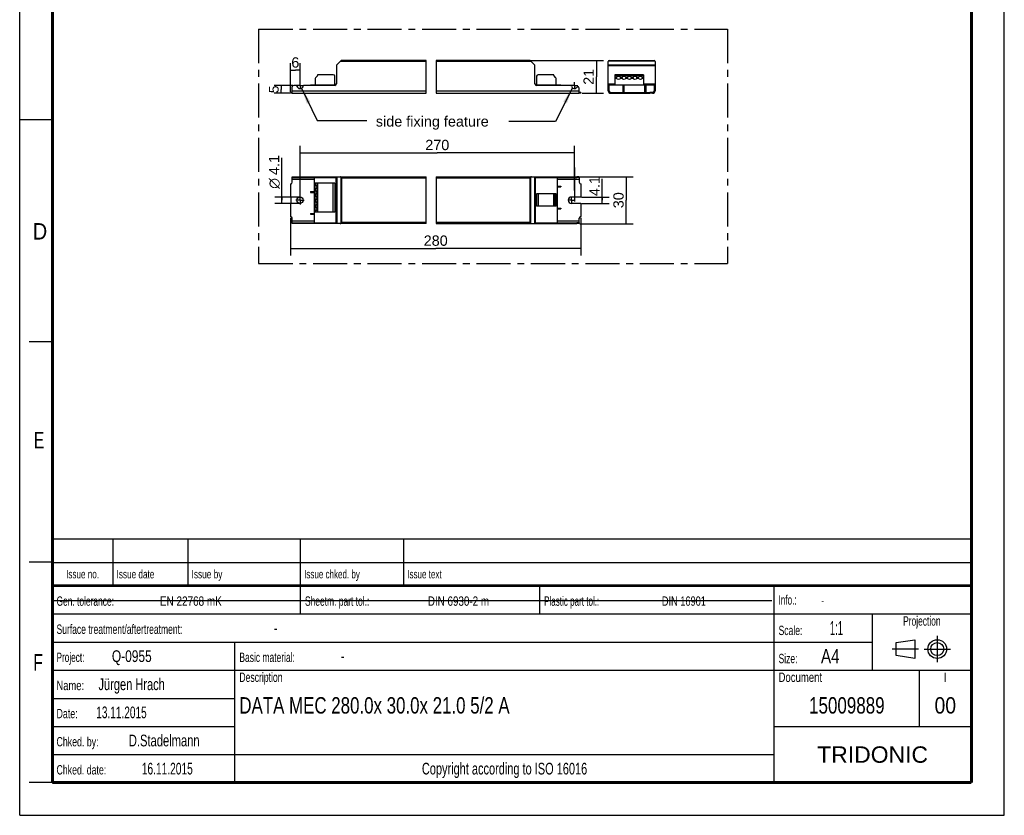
# Model space of a CAD drawing. Header units: millimetres. Extents: x 0 to 210, y 0 to 297.
# Tile 1 of 2: x 0 to 210, y 0 to 170. Entities that reach past the tile are written whole.
import ezdxf
from ezdxf.enums import TextEntityAlignment as Align

# ---------------------------------------------------------------- set-up
doc = ezdxf.new("R2010")
doc.units = ezdxf.units.MM
doc.header["$LTSCALE"] = 19.36
doc.linetypes.add('CENTER', pattern=[0.6, 0.375, -0.075, 0.075, -0.075])
doc.layers.get('0').update_dxf_attribs({"linetype": 'CONTINUOUS'})
for name, color, linetype in [('DEFAULT_1', 7, 'CENTER'), ('Z_AXIS', 7, 'CONTINUOUS'), ('Z_DIM_2D', 7, 'CONTINUOUS'), ('Z_NOTICE', 7, 'CONTINUOUS')]:
    doc.layers.add(name, color=color, linetype=linetype)
doc.styles.get("Standard").update_dxf_attribs({"font": 'txt', "width": 0.7})
doc.styles.add('TEXTSTYLE_2', font='txt', dxfattribs={"width": 0.75})
doc.styles.add('TEXTSTYLE_3', font='helveticaneueltw1g-ltcn.otf')
doc.styles.add('TEXTSTYLE_4', font='gdt', dxfattribs={"width": 0.7})
doc.styles.add('TEXTSTYLE_5', font='arial.ttf')
doc.dimstyles.new('DIMSTYLE_1', dxfattribs={"dimtxt": 2.2, "dimasz": 3.5, "dimexe": 1.5, "dimexo": 0, "dimgap": 0.55, "dimtad": 1, "dimdec": 1, "dimlfac": 3, "dimdsep": 46, "dimtxsty": 'TEXTSTYLE_3', "dimblk": '_FILLED', "dimblk1": '_FILLED', "dimblk2": '_FILLED', "dimcen": 0.09, "dimclrt": 5, "dimadec": 0, "dimazin": 0, "dimtp": 0.1, "dimtm": 0.1, "dimtfac": 1, "dimtdec": 1, "dimtofl": 0, "dimtmove": 0, "dimatfit": 3, "dimldrblk": '_FILLED', "dimfxl": 1, "dimtolj": 1, "dimarcsym": 0})
doc.dimstyles.new('DIMSTYLE_2', dxfattribs={"dimtxt": 2.2, "dimasz": 3.5, "dimexe": 1.5, "dimexo": 0, "dimgap": 0.55, "dimtad": 1, "dimdec": 1, "dimlfac": 3, "dimdsep": 46, "dimtxsty": 'TEXTSTYLE_3', "dimblk": '_FILLED', "dimblk1": '_FILLED', "dimblk2": '_FILLED', "dimcen": 0.09, "dimclrt": 5, "dimadec": 0, "dimazin": 0, "dimtp": 0.2, "dimtm": 0.2, "dimtfac": 1, "dimtdec": 1, "dimtofl": 0, "dimtmove": 0, "dimatfit": 3, "dimldrblk": '_FILLED', "dimfxl": 1, "dimtolj": 1, "dimarcsym": 0})
doc.dimstyles.new('DIMSTYLE_3', dxfattribs={"dimtxt": 2.2, "dimasz": 3.5, "dimexe": 1.5, "dimexo": 0, "dimgap": 0.55, "dimtad": 1, "dimdec": 1, "dimlfac": 3, "dimdsep": 46, "dimtxsty": 'TEXTSTYLE_3', "dimblk": '_FILLED', "dimblk1": '_FILLED', "dimblk2": '_FILLED', "dimcen": 0.09, "dimclrt": 5, "dimadec": 0, "dimazin": 0, "dimtp": 0.5, "dimtm": 0.5, "dimtfac": 1, "dimtdec": 1, "dimtofl": 0, "dimtmove": 0, "dimatfit": 3, "dimldrblk": '_FILLED', "dimfxl": 1, "dimtolj": 1, "dimarcsym": 0})
doc.dimstyles.new('DIMSTYLE_4', dxfattribs={"dimtxt": 2.1, "dimasz": 3.5, "dimexe": 1.5, "dimexo": 0, "dimgap": 0.525, "dimtad": 1, "dimdec": 1, "dimlfac": 3, "dimdsep": 46, "dimtxsty": 'TEXTSTYLE_3', "dimblk": '_FILLED', "dimblk1": '_FILLED', "dimblk2": '_FILLED', "dimcen": 0.09, "dimclrt": 5, "dimadec": 0, "dimazin": 0, "dimtp": 0.1, "dimtm": 0.1, "dimtfac": 1, "dimtdec": 1, "dimtofl": 0, "dimtmove": 0, "dimatfit": 3, "dimldrblk": '_FILLED', "dimfxl": 1, "dimtolj": 1, "dimarcsym": 0})
doc.dimstyles.get("Standard").update_dxf_attribs({"dimtxt": 3.5, "dimasz": 3.5, "dimexe": 1.5, "dimexo": 0, "dimtad": 1, "dimdec": 4, "dimdsep": 46, "dimtxsty": 'STANDARD', "dimblk": '_FILLED', "dimblk1": '_FILLED', "dimblk2": '_FILLED', "dimcen": 0.09, "dimclrt": 5, "dimadec": 0, "dimazin": 0, "dimtol": 1, "dimtp": 0.0001, "dimtm": 0.0001, "dimtfac": 1, "dimtdec": 4, "dimtofl": 0, "dimtmove": 0, "dimatfit": 3, "dimldrblk": '_FILLED', "dimfxl": 1, "dimtolj": 1, "dimarcsym": 0})

# ---------------------------------------------------------------- blocks, each defined once
blk = doc.blocks.new('PROJEKTIONSMETHODE_BL0', base_point=(192.31, 35.47))
at = {"color": 2, "linetype": 'CONTINUOUS'}
for p, q in [((186.91, 36.87), (190.91, 37.47)), ((186.91, 34.07), (186.91, 36.87)), ((190.91, 37.47), (190.91, 33.47)), ((190.91, 33.47), (186.91, 34.07))]:
    blk.add_line(p, q, dxfattribs=at)
for radius in [2, 1.4]:
    blk.add_circle((195.71, 35.47), radius, dxfattribs=at)
at = {"layer": 'DEFAULT_1', "color": 2, "linetype": 'CENTER'}
for p, q in [((195.71, 38.27), (195.71, 32.67)), ((191.71, 35.47), (186.11, 35.47)), ((192.91, 35.47), (198.5, 35.47))]:
    blk.add_line(p, q, dxfattribs=at)
blk = doc.blocks.new('*D0')
at = {"layer": 'Z_DIM_2D', "color": 2, "linetype": 'CONTINUOUS'}
for p, q in [((124.25, 131.24), (124.25, 135.81)), ((119.8, 130.56), (125.75, 130.56)), ((119.83, 131.93), (125.75, 131.93)), ((124.25, 131.93), (124.25, 131.24)), ((124.25, 130.56), (124.25, 131.24))]:
    blk.add_line(p, q, dxfattribs=at)
at = {"layer": 'Z_DIM_2D', "color": 5, "linetype": 'CONTINUOUS', "style": 'TEXTSTYLE_3'}
blk.add_text('4.1', height=2.2, rotation=90, dxfattribs=at).set_placement((123.7, 132.12))
blk = doc.blocks.new('_FILLED')
at = {"color": 0, "linetype": 'BYBLOCK'}
blk.add_solid([(0, 0), (-1, 0.125), (-1, -0.125)], dxfattribs=at)
blk = doc.blocks.new('_NONE')
blk = doc.blocks.new('*D1')
at = {"layer": 'Z_DIM_2D', "color": 2, "linetype": 'CONTINUOUS'}
for p, q in [((55.91, 131.24), (55.91, 140.3)), ((59.79, 131.93), (54.41, 131.93)), ((59.79, 130.56), (54.41, 130.56)), ((55.91, 131.93), (55.91, 131.24)), ((55.91, 130.56), (55.91, 131.24))]:
    blk.add_line(p, q, dxfattribs=at)
at = {"layer": 'Z_DIM_2D', "color": 5, "linetype": 'CONTINUOUS'}
for s, style, p in [('4.1', 'TEXTSTYLE_3', (55.36, 136.61)), ('n', 'TEXTSTYLE_4', (55.36, 133.68))]:
    blk.add_text(s, height=2.2, rotation=90, dxfattribs=dict(at, style=style)).set_placement(p)
blk = doc.blocks.new('*D2')
at = {"layer": 'Z_DIM_2D', "color": 2, "linetype": 'CONTINUOUS'}
for p, q in [((109.05, 161.07), (124.5, 161.07)), ((123, 161.07), (123, 157.57)), ((123, 154.07), (123, 157.57)), ((119.96, 154.07), (124.5, 154.07))]:
    blk.add_line(p, q, dxfattribs=at)
at = {"layer": 'Z_DIM_2D', "color": 5, "linetype": 'CONTINUOUS', "style": 'TEXTSTYLE_3'}
blk.add_text('21', height=2.2, rotation=90, dxfattribs=at).set_placement((122.45, 157.57), align=Align.CENTER)
blk = doc.blocks.new('*D3')
at = {"layer": 'Z_DIM_2D', "color": 2, "linetype": 'CONTINUOUS'}
for p, q in [((57.79, 154.34), (57.79, 160.49)), ((59.79, 156.38), (59.79, 160.49)), ((57.79, 158.99), (58.79, 158.99)), ((59.79, 158.99), (58.79, 158.99))]:
    blk.add_line(p, q, dxfattribs=at)
at = {"layer": 'Z_DIM_2D', "color": 5, "linetype": 'CONTINUOUS', "style": 'TEXTSTYLE_3'}
blk.add_text('6', height=2.2, dxfattribs=at).set_placement((58.79, 159.54), align=Align.CENTER)
blk = doc.blocks.new('*D4')
at = {"layer": 'Z_DIM_2D', "color": 2, "linetype": 'CONTINUOUS'}
for p, q in [((57.79, 127.52), (57.79, 119.47)), ((119.67, 127.52), (119.67, 119.47)), ((57.79, 120.97), (88.73, 120.97)), ((119.67, 120.97), (88.73, 120.97))]:
    blk.add_line(p, q, dxfattribs=at)
at = {"layer": 'Z_DIM_2D', "color": 5, "linetype": 'CONTINUOUS', "style": 'TEXTSTYLE_3'}
blk.add_text('280', height=2.2, dxfattribs=at).set_placement((88.73, 121.52), align=Align.CENTER)
blk = doc.blocks.new('*D5')
at = {"layer": 'Z_DIM_2D', "color": 2, "linetype": 'CONTINUOUS'}
for p, q in [((119.5, 136.24), (130.86, 136.24)), ((129.36, 136.24), (129.36, 131.24)), ((129.36, 126.24), (129.36, 131.24)), ((119.49, 126.24), (130.86, 126.24))]:
    blk.add_line(p, q, dxfattribs=at)
at = {"layer": 'Z_DIM_2D', "color": 5, "linetype": 'CONTINUOUS', "style": 'TEXTSTYLE_3'}
blk.add_text('30', height=2.2, rotation=90, dxfattribs=at).set_placement((128.81, 131.24), align=Align.CENTER)
blk = doc.blocks.new('*D6')
at = {"layer": 'Z_DIM_2D', "color": 2, "linetype": 'CONTINUOUS'}
for p, q in [((59.79, 132.13), (59.79, 142.88)), ((118.33, 133.35), (118.33, 142.88)), ((59.79, 141.38), (89.06, 141.38)), ((118.33, 141.38), (89.06, 141.38))]:
    blk.add_line(p, q, dxfattribs=at)
at = {"layer": 'Z_DIM_2D', "color": 5, "linetype": 'CONTINUOUS', "style": 'TEXTSTYLE_3'}
blk.add_text('270', height=2.2, dxfattribs=at).set_placement((89.06, 141.93), align=Align.CENTER)
blk = doc.blocks.new('*D7')
at = {"layer": 'Z_DIM_2D', "color": 2, "linetype": 'CONTINUOUS'}
for p, q in [((58.26, 155.74), (54.27, 155.74)), ((55.77, 155.74), (55.77, 154.9)), ((57.65, 154.07), (54.27, 154.07)), ((55.77, 154.07), (55.77, 154.9))]:
    blk.add_line(p, q, dxfattribs=at)
at = {"layer": 'Z_DIM_2D', "color": 5, "linetype": 'CONTINUOUS', "style": 'TEXTSTYLE_3'}
blk.add_text('5', height=2.1, rotation=90, dxfattribs=at).set_placement((55.24, 154.9), align=Align.CENTER)

msp = doc.modelspace()

# ---------------------------------------------------------------- linework, layer by layer
at = {"color": 2, "linetype": 'CONTINUOUS'}
for p, q in [((0, 0), (0, 297)), ((210, 0), (210, 297)), ((86.707, 154.069), (86.707, 161.069)), ((88.818, 161.069), (88.818, 154.069)), ((0, 148.5), (7, 148.5)), ((86.707, 126.243), (86.707, 136.243)), ((88.818, 136.243), (88.818, 126.243)), ((7, 101), (2, 101)), ((6.914, 48.96), (6.914, 58.96)), ((6.914, 58.96), (202.914, 58.96)), ((19.914, 48.96), (19.914, 58.96)), ((35.914, 48.96), (35.914, 58.96)), ((59.914, 48.96), (59.914, 58.96)), ((81.914, 48.96), (81.914, 58.96)), ((202.914, 48.96), (202.914, 58.96)), ((7, 54), (2, 54)), ((6.914, 53.96), (202.914, 53.96)), ((6.914, 6.96), (6.914, 48.96)), ((6.914, 48.96), (202.914, 48.96)), ((6.914, 48.96), (202.914, 48.96)), ((59.914, 42.96), (59.914, 48.96)), ((110.914, 42.96), (110.914, 48.96)), ((160.914, 6.96), (160.914, 48.96)), ((202.914, 6.96), (202.914, 48.96)), ((6.914, 42.96), (202.914, 42.96)), ((181.914, 30.96), (181.914, 42.96)), ((6.914, 36.96), (181.914, 36.96)), ((45.914, 6.96), (45.914, 36.96)), ((6.914, 30.96), (202.914, 30.96)), ((191.914, 18.96), (191.914, 30.96)), ((6.914, 24.96), (45.914, 24.96)), ((6.914, 18.96), (45.914, 18.96)), ((160.914, 18.96), (202.914, 18.96)), ((6.914, 12.96), (160.914, 12.96)), ((7, 7), (2, 7)), ((6.914, 6.96), (202.914, 6.96)), ((0, 0), (210, 0))]:
    msp.add_line(p, q, dxfattribs=at)
at = {"color": 7, "linetype": 'CONTINUOUS'}
for p, q in [((67.552, 159.972), (67.552, 156.069)), ((67.62, 160.137), (68.484, 161)), ((86.707, 161.069), (68.649, 161.069)), ((108.805, 161.069), (88.818, 161.069)), ((108.97, 161), (109.833, 160.137)), ((109.902, 156.069), (109.902, 159.972)), ((125.53, 154.602), (125.53, 160.835)), ((125.764, 161.069), (135.297, 161.069)), ((135.53, 160.835), (135.53, 154.602)), ((58.119, 154.069), (58.119, 155.402)), ((58.969, 155.735), (58.452, 155.735)), ((67.219, 155.735), (60.602, 155.735)), ((62.035, 155.835), (62.035, 155.735)), ((62.035, 155.835), (62.785, 155.835)), ((62.785, 155.885), (62.785, 155.735)), ((62.785, 155.885), (67.497, 155.885)), ((109.956, 155.885), (114.668, 155.885)), ((117.518, 155.735), (110.235, 155.735)), ((114.668, 155.885), (114.668, 155.735)), ((114.668, 155.835), (115.418, 155.835)), ((115.418, 155.735), (115.418, 155.835)), ((125.53, 155.735), (125.697, 155.735)), ((125.697, 154.602), (125.697, 155.885)), ((125.697, 155.885), (135.364, 155.885)), ((128.697, 154.235), (128.697, 155.835)), ((128.697, 155.835), (128.864, 155.835)), ((128.864, 155.835), (128.864, 154.235)), ((133.364, 155.835), (133.53, 155.835)), ((133.364, 154.235), (133.364, 155.835)), ((133.53, 155.835), (133.53, 154.235)), ((135.364, 154.602), (135.364, 155.885)), ((135.364, 155.735), (135.53, 155.735)), ((58.119, 154.069), (86.707, 154.069)), ((88.818, 154.069), (119.335, 154.069)), ((119.335, 154.069), (119.335, 155.158)), ((126.064, 154.235), (126.697, 154.235)), ((126.064, 154.069), (126.697, 154.069)), ((134.997, 154.235), (134.364, 154.235)), ((134.997, 154.069), (134.364, 154.069)), ((58.119, 135.077), (58.119, 136.243)), ((58.119, 136.243), (86.707, 136.243)), ((58.119, 136.077), (67.497, 136.077)), ((62.785, 136.077), (62.785, 126.41)), ((67.497, 126.41), (67.497, 136.077)), ((67.552, 136.243), (67.552, 126.243)), ((88.818, 136.243), (118.857, 136.243)), ((109.902, 136.243), (109.902, 126.243)), ((109.956, 136.077), (109.956, 126.41)), ((109.956, 136.077), (118.857, 136.077)), ((114.668, 136.077), (114.668, 126.41)), ((119.335, 136.077), (119.335, 135.077)), ((62.035, 133.077), (62.035, 132.91)), ((62.035, 133.077), (62.785, 133.077)), ((62.035, 132.91), (62.785, 132.91)), ((114.668, 134.243), (115.418, 134.243)), ((114.668, 134.077), (115.418, 134.077)), ((115.418, 134.243), (115.418, 134.077)), ((62.035, 128.41), (62.035, 128.243)), ((62.035, 128.41), (62.785, 128.41)), ((62.035, 128.243), (62.785, 128.243)), ((114.668, 129.577), (115.418, 129.577)), ((114.668, 129.41), (115.418, 129.41)), ((115.418, 129.577), (115.418, 129.41)), ((58.119, 126.243), (58.119, 127.41)), ((58.119, 126.41), (67.497, 126.41)), ((86.707, 126.243), (58.119, 126.243)), ((88.818, 126.243), (118.857, 126.243)), ((109.956, 126.41), (118.857, 126.41)), ((119.335, 126.41), (119.335, 127.41)), ((7.1, 45.829), (160.431, 45.819))]:
    msp.add_line(p, q, dxfattribs=at)
at = {"color": 9, "linetype": 'CONTINUOUS'}
for p, q in [((86.707, 160.835), (68.319, 160.835)), ((109.135, 160.835), (88.818, 160.835)), ((125.53, 160.137), (135.53, 160.137)), ((125.53, 159.972), (135.53, 159.972)), ((125.599, 161), (135.462, 161)), ((125.53, 156.069), (126.914, 156.069)), ((125.53, 155.402), (125.697, 155.402)), ((133.047, 156.069), (135.53, 156.069)), ((135.364, 155.402), (135.53, 155.402)), ((58.119, 154.602), (86.707, 154.602)), ((88.818, 154.602), (119.335, 154.602)), ((58.119, 135.71), (62.785, 135.71)), ((58.452, 136.243), (58.452, 136.077)), ((58.969, 136.077), (58.969, 136.243)), ((59.132, 136.077), (59.132, 136.243)), ((60.439, 136.243), (60.439, 136.077)), ((60.602, 136.243), (60.602, 136.077)), ((67.219, 136.243), (67.219, 136.077)), ((67.62, 136.243), (67.62, 126.243)), ((68.484, 136.175), (68.484, 126.312)), ((68.649, 136.01), (68.649, 126.477)), ((68.649, 136.01), (86.707, 136.01)), ((88.818, 136.01), (108.805, 136.01)), ((108.805, 136.01), (108.805, 126.477)), ((108.97, 136.175), (108.97, 126.312)), ((109.833, 136.243), (109.833, 126.243)), ((110.235, 136.077), (110.235, 136.243)), ((114.668, 135.71), (119.335, 135.71)), ((117.518, 136.077), (117.518, 136.243)), ((117.682, 136.077), (117.682, 136.243)), ((62.785, 126.777), (58.119, 126.777)), ((58.452, 126.41), (58.452, 126.243)), ((58.969, 126.243), (58.969, 126.41)), ((59.132, 126.243), (59.132, 126.41)), ((60.439, 126.41), (60.439, 126.243)), ((60.602, 126.41), (60.602, 126.243)), ((67.219, 126.41), (67.219, 126.243)), ((86.707, 126.477), (68.649, 126.477)), ((108.805, 126.477), (88.818, 126.477)), ((110.235, 126.243), (110.235, 126.41)), ((119.335, 126.777), (114.668, 126.777)), ((117.518, 126.243), (117.518, 126.41)), ((117.682, 126.243), (117.682, 126.41))]:
    msp.add_line(p, q, dxfattribs=at)
at = {"color": 7, "linetype": 'CONTINUOUS'}
for points, const_width in [([(7, 7), (7, 290)], 0.7), ([(203, 7), (203, 290)], 0.7), ([(7, 49), (203, 49)], 0.5), ([(7, 7), (203, 7)], 0.7)]:
    msp.add_lwpolyline(points, dxfattribs=dict(at, const_width=const_width))
for points in [[(68.484, 136.175), (68.462, 136.194), (68.439, 136.21), (68.412, 136.224), (68.383, 136.234), (68.352, 136.241), (68.319, 136.243)], [(68.649, 136.01), (68.62, 136.039), (68.591, 136.068), (68.563, 136.096), (68.535, 136.124), (68.508, 136.15), (68.484, 136.175)], [(108.919, 136.124), (108.863, 136.068), (108.834, 136.039), (108.805, 136.01)], [(108.97, 136.175), (108.945, 136.15), (108.919, 136.124)], [(109.135, 136.243), (109.102, 136.241), (109.071, 136.234), (109.042, 136.224), (109.015, 136.21), (108.991, 136.194), (108.97, 136.175)], [(68.319, 126.243), (68.352, 126.246), (68.383, 126.252), (68.412, 126.263), (68.439, 126.277), (68.462, 126.293), (68.484, 126.312)], [(68.535, 126.363), (68.509, 126.336), (68.484, 126.312)], [(68.649, 126.477), (68.62, 126.448), (68.591, 126.419), (68.535, 126.363)], [(108.805, 126.477), (108.834, 126.448), (108.863, 126.419), (108.919, 126.363)], [(108.919, 126.363), (108.945, 126.337), (108.97, 126.312)], [(108.97, 126.312), (108.991, 126.293), (109.015, 126.277), (109.042, 126.263), (109.071, 126.252), (109.102, 126.246), (109.135, 126.243)]]:
    msp.add_lwpolyline(points, dxfattribs=at)
for centre, radius, start, end in [((67.785, 159.972), 0.233, 135, 180), ((68.649, 160.835), 0.233, 90, 135), ((108.805, 160.835), 0.233, 45, 90), ((109.668, 159.972), 0.233, 0, 45), ((125.764, 160.835), 0.233, 90, 180), ((135.297, 160.835), 0.233, 0, 90), ((58.452, 155.402), 0.333, 90, 180), ((58.969, 155.569), 0.167, 11.53696, 90), ((59.785, 155.735), 0.667, 191.53696, 348.46304), ((60.602, 155.569), 0.167, 90, 168.46304), ((67.219, 156.069), 0.333, 270, 360), ((110.235, 156.069), 0.333, 180, 270), ((117.518, 155.569), 0.167, 11.53696, 90), ((118.335, 155.735), 0.667, 191.53696, 321.61591), ((126.064, 154.602), 0.533, 180, 270), ((126.064, 154.602), 0.367, 180, 270), ((134.997, 154.602), 0.533, 270, 360), ((134.997, 154.602), 0.367, 270, 360)]:
    msp.add_arc(centre, radius, start, end, dxfattribs=at)
at = {"layer": 'DEFAULT_1', "color": 5, "linetype": 'CENTER'}
for p, q in [((50.967, 167.757), (50.967, 117.744)), ((50.967, 167.757), (150.982, 167.757)), ((150.982, 167.757), (150.982, 117.744)), ((50.967, 117.744), (150.982, 117.744))]:
    msp.add_line(p, q, dxfattribs=at)
at = {"layer": 'Z_AXIS', "color": 7, "linetype": 'CONTINUOUS'}
for p, q in [((63.489, 157.79), (63.15, 157.45)), ((63.519, 157.952), (63.519, 157.86)), ((66.885, 158.019), (63.585, 158.019)), ((67.219, 155.885), (67.219, 157.685)), ((110.235, 157.685), (110.235, 155.885)), ((113.868, 158.019), (110.568, 158.019)), ((113.935, 157.86), (113.935, 157.952)), ((114.304, 157.449), (113.964, 157.789)), ((126.914, 158.019), (126.914, 155.885)), ((133.047, 158.019), (126.914, 158.019)), ((133.047, 158.019), (133.047, 155.885)), ((63.052, 157.214), (63.052, 155.885)), ((114.402, 155.885), (114.402, 157.214)), ((57.785, 154.069), (57.785, 154.235)), ((58.119, 154.235), (57.785, 154.235)), ((58.119, 154.069), (57.785, 154.069)), ((119.668, 154.235), (119.335, 154.235)), ((119.668, 154.069), (119.335, 154.069)), ((119.668, 154.235), (119.668, 154.069)), ((126.697, 154.235), (134.364, 154.235)), ((126.697, 154.069), (134.364, 154.069)), ((127.03, 154.069), (127.03, 154.235)), ((129.847, 154.069), (129.847, 154.235)), ((131.214, 154.069), (131.214, 154.235)), ((134.03, 154.069), (134.03, 154.235)), ((57.785, 134.743), (57.785, 131.927)), ((63.052, 128.727), (63.052, 134.86)), ((67.219, 134.86), (63.052, 134.86)), ((63.519, 128.727), (63.519, 134.86)), ((67.219, 134.86), (67.219, 128.727)), ((119.335, 136.243), (118.857, 136.243)), ((118.857, 136.077), (118.857, 136.243)), ((119.335, 136.077), (118.857, 136.077)), ((119.335, 136.243), (119.335, 136.077)), ((119.668, 134.743), (119.668, 131.927)), ((114.402, 132.593), (110.235, 132.593)), ((110.235, 132.593), (110.235, 129.96)), ((113.935, 132.593), (113.935, 129.96)), ((114.402, 129.96), (114.402, 132.593)), ((57.785, 131.927), (57.819, 131.927)), ((57.785, 130.56), (57.785, 127.743)), ((57.785, 130.56), (57.819, 130.56)), ((57.885, 130.627), (57.885, 131.86)), ((119.668, 131.927), (117.668, 131.927)), ((119.668, 130.56), (117.668, 130.56)), ((119.668, 130.56), (119.668, 127.743)), ((67.219, 128.727), (63.052, 128.727)), ((114.402, 129.96), (110.235, 129.96)), ((119.335, 126.41), (118.857, 126.41)), ((118.857, 126.243), (118.857, 126.41)), ((119.335, 126.243), (118.857, 126.243)), ((119.335, 126.41), (119.335, 126.243))]:
    msp.add_line(p, q, dxfattribs=at)
at = {"layer": 'Z_AXIS', "color": 9, "linetype": 'CONTINUOUS'}
for p, q in [((133.047, 157.952), (126.914, 157.952)), ((133.047, 157.86), (126.914, 157.86)), ((133.047, 157.79), (126.914, 157.79)), ((127.36, 157.45), (126.914, 157.45)), ((127.374, 157.214), (126.914, 157.214)), ((128.541, 157.214), (128.053, 157.214)), ((128.527, 157.45), (128.067, 157.45)), ((129.707, 157.214), (129.22, 157.214)), ((129.694, 157.45), (129.234, 157.45)), ((130.874, 157.214), (130.387, 157.214)), ((130.86, 157.45), (130.4, 157.45)), ((132.041, 157.214), (131.553, 157.214)), ((132.027, 157.45), (131.567, 157.45)), ((133.047, 157.214), (132.72, 157.214)), ((133.047, 157.45), (132.734, 157.45)), ((126.697, 154.235), (126.697, 154.069)), ((129.914, 154.235), (129.914, 154.069)), ((131.147, 154.235), (131.147, 154.069)), ((134.364, 154.235), (134.364, 154.069)), ((63.15, 134.413), (63.15, 134.86)), ((63.489, 128.727), (63.489, 134.86)), ((63.585, 128.727), (63.585, 134.86)), ((66.885, 128.727), (66.885, 134.86)), ((63.15, 133.247), (63.15, 133.707)), ((63.15, 132.08), (63.15, 132.54)), ((110.568, 132.593), (110.568, 129.96)), ((113.868, 132.593), (113.868, 129.96)), ((113.964, 132.593), (113.964, 129.96)), ((114.304, 132.593), (114.304, 132.28)), ((63.15, 130.913), (63.15, 131.373)), ((63.15, 129.747), (63.15, 130.207)), ((114.304, 131.573), (114.304, 131.114)), ((114.304, 130.407), (114.304, 129.96)), ((63.15, 128.727), (63.15, 129.04))]:
    msp.add_line(p, q, dxfattribs=at)
at = {"layer": 'Z_AXIS', "color": 9, "linetype": 'CENTER'}
for p, q in [((59.785, 155.735), (59.115, 155.735)), ((59.785, 155.735), (59.785, 156.406)), ((59.785, 155.735), (59.785, 155.065)), ((59.785, 155.735), (60.456, 155.735)), ((118.335, 155.735), (117.633, 155.735)), ((118.335, 155.735), (118.335, 156.437)), ((118.335, 155.735), (119.037, 155.735)), ((118.335, 155.735), (118.335, 155.033)), ((118.335, 138.243), (118.335, 130.03)), ((59.785, 131.243), (58.903, 131.243)), ((59.785, 131.243), (59.785, 132.126)), ((59.785, 131.243), (59.785, 130.361)), ((59.785, 131.243), (60.668, 131.243)), ((117.668, 131.243), (116.885, 131.243)), ((117.668, 131.243), (117.668, 132.026)), ((117.668, 131.243), (118.451, 131.243)), ((117.668, 131.243), (117.668, 130.46))]:
    msp.add_line(p, q, dxfattribs=at)
at = {"layer": 'Z_AXIS', "color": 7, "linetype": 'CONTINUOUS'}
for points in [[(63.052, 134.4), (63.053, 134.408), (63.055, 134.415), (63.059, 134.42), (63.065, 134.424), (63.073, 134.426), (63.082, 134.427)], [(63.082, 134.427), (63.095, 134.426), (63.111, 134.423)], [(63.111, 134.423), (63.129, 134.419), (63.15, 134.413)], [(63.15, 133.707), (63.191, 133.721), (63.228, 133.739), (63.263, 133.76), (63.293, 133.784), (63.321, 133.811), (63.345, 133.84), (63.365, 133.87), (63.382, 133.901), (63.395, 133.932), (63.406, 133.964), (63.413, 133.996), (63.417, 134.028), (63.419, 134.06), (63.417, 134.091), (63.413, 134.123), (63.406, 134.155), (63.396, 134.187), (63.382, 134.219), (63.366, 134.25), (63.345, 134.28), (63.321, 134.309), (63.294, 134.336), (63.263, 134.36), (63.229, 134.381), (63.191, 134.399), (63.15, 134.413)], [(63.082, 133.693), (63.073, 133.694), (63.065, 133.696), (63.059, 133.7), (63.055, 133.705), (63.053, 133.712), (63.052, 133.72)], [(63.052, 133.233), (63.053, 133.242), (63.055, 133.248), (63.059, 133.254), (63.065, 133.257), (63.073, 133.259), (63.082, 133.26)], [(63.082, 132.527), (63.073, 132.527), (63.065, 132.53), (63.059, 132.533), (63.055, 132.538), (63.053, 132.545), (63.052, 132.554)], [(63.111, 133.697), (63.095, 133.694), (63.082, 133.693)], [(63.082, 133.26), (63.095, 133.259), (63.111, 133.257)], [(63.111, 132.53), (63.095, 132.528), (63.082, 132.527)], [(63.15, 133.707), (63.129, 133.701), (63.111, 133.697)], [(63.111, 133.257), (63.129, 133.252), (63.15, 133.247)], [(63.15, 132.54), (63.129, 132.534), (63.111, 132.53)], [(63.15, 132.54), (63.191, 132.554), (63.228, 132.572), (63.263, 132.593), (63.293, 132.618), (63.321, 132.644), (63.345, 132.673), (63.365, 132.703), (63.382, 132.734), (63.395, 132.766), (63.406, 132.797), (63.413, 132.829), (63.417, 132.861), (63.419, 132.893), (63.417, 132.925), (63.413, 132.957), (63.406, 132.989), (63.396, 133.02), (63.382, 133.052), (63.366, 133.083), (63.345, 133.113), (63.321, 133.142), (63.294, 133.169), (63.263, 133.193), (63.229, 133.215), (63.191, 133.232), (63.15, 133.247)], [(63.052, 132.067), (63.053, 132.075), (63.055, 132.082), (63.059, 132.087), (63.065, 132.091), (63.073, 132.093), (63.082, 132.093)], [(63.082, 131.36), (63.073, 131.361), (63.065, 131.363), (63.059, 131.367), (63.055, 131.372), (63.053, 131.379), (63.052, 131.387)], [(63.052, 130.9), (63.053, 130.908), (63.055, 130.915), (63.059, 130.92), (63.065, 130.924), (63.073, 130.926), (63.082, 130.927)], [(63.082, 130.193), (63.073, 130.194), (63.065, 130.196), (63.059, 130.2), (63.055, 130.205), (63.053, 130.212), (63.052, 130.22)], [(63.082, 132.093), (63.095, 132.092), (63.111, 132.09)], [(63.111, 131.364), (63.095, 131.361), (63.082, 131.36)], [(63.082, 130.927), (63.095, 130.926), (63.111, 130.923)], [(63.111, 132.09), (63.129, 132.086), (63.15, 132.08)], [(63.15, 131.373), (63.129, 131.368), (63.111, 131.364)], [(63.111, 130.923), (63.129, 130.919), (63.15, 130.913)], [(63.15, 130.207), (63.129, 130.201), (63.111, 130.197)], [(63.15, 131.373), (63.191, 131.388), (63.228, 131.405), (63.263, 131.427), (63.293, 131.451), (63.321, 131.478), (63.345, 131.506), (63.365, 131.536), (63.382, 131.567), (63.395, 131.599), (63.406, 131.631), (63.413, 131.663), (63.417, 131.695), (63.419, 131.726), (63.417, 131.758), (63.413, 131.79), (63.406, 131.822), (63.396, 131.854), (63.382, 131.885), (63.366, 131.917), (63.345, 131.947), (63.321, 131.975), (63.294, 132.002), (63.263, 132.027), (63.229, 132.048), (63.191, 132.066), (63.15, 132.08)], [(63.15, 130.207), (63.191, 130.221), (63.228, 130.239), (63.263, 130.26), (63.293, 130.284), (63.321, 130.311), (63.345, 130.34), (63.365, 130.37), (63.382, 130.401), (63.395, 130.432), (63.406, 130.464), (63.413, 130.496), (63.417, 130.528), (63.419, 130.56), (63.417, 130.591), (63.413, 130.623), (63.406, 130.655), (63.396, 130.687), (63.382, 130.719), (63.366, 130.75), (63.345, 130.78), (63.321, 130.809), (63.294, 130.836), (63.263, 130.86), (63.229, 130.881), (63.191, 130.899), (63.15, 130.913)], [(114.304, 132.28), (114.266, 132.267), (114.23, 132.251), (114.198, 132.232), (114.168, 132.21), (114.142, 132.186), (114.118, 132.16), (114.098, 132.132), (114.08, 132.104), (114.066, 132.075), (114.054, 132.045), (114.046, 132.016), (114.04, 131.986), (114.036, 131.956), (114.035, 131.927)], [(114.035, 131.927), (114.036, 131.897), (114.04, 131.868), (114.046, 131.838), (114.054, 131.808), (114.066, 131.779), (114.08, 131.75), (114.098, 131.721), (114.118, 131.694), (114.142, 131.668), (114.168, 131.644), (114.198, 131.622), (114.23, 131.603), (114.266, 131.586), (114.304, 131.573)], [(114.304, 131.114), (114.266, 131.1), (114.23, 131.084), (114.198, 131.065), (114.168, 131.043), (114.142, 131.019), (114.118, 130.993), (114.098, 130.966), (114.08, 130.937), (114.066, 130.908), (114.054, 130.879), (114.046, 130.849), (114.04, 130.819), (114.036, 130.79), (114.035, 130.76)], [(114.035, 130.76), (114.036, 130.731), (114.04, 130.701), (114.046, 130.671), (114.054, 130.642), (114.066, 130.612), (114.08, 130.583), (114.098, 130.555), (114.118, 130.527), (114.142, 130.501), (114.168, 130.477), (114.198, 130.455), (114.23, 130.436), (114.266, 130.42), (114.304, 130.407)], [(114.371, 132.293), (114.364, 132.293), (114.348, 132.291), (114.328, 132.287), (114.304, 132.28)], [(114.304, 131.573), (114.318, 131.569), (114.332, 131.566), (114.344, 131.563), (114.355, 131.561), (114.366, 131.56), (114.371, 131.56)], [(114.371, 131.127), (114.364, 131.126), (114.348, 131.124), (114.328, 131.12), (114.304, 131.114)], [(114.304, 130.407), (114.318, 130.403), (114.332, 130.399), (114.344, 130.397), (114.355, 130.395), (114.366, 130.394), (114.371, 130.393)], [(114.402, 132.266), (114.4, 132.278), (114.395, 132.286), (114.388, 132.291), (114.378, 132.293), (114.371, 132.293)], [(114.371, 131.56), (114.375, 131.56), (114.383, 131.561), (114.389, 131.563), (114.395, 131.567), (114.398, 131.572), (114.401, 131.579), (114.402, 131.587)], [(114.402, 131.1), (114.4, 131.111), (114.395, 131.119), (114.388, 131.124), (114.378, 131.127), (114.371, 131.127)], [(114.371, 130.393), (114.375, 130.394), (114.383, 130.394), (114.389, 130.397), (114.395, 130.4), (114.398, 130.405), (114.401, 130.412), (114.402, 130.42)], [(63.052, 129.733), (63.053, 129.742), (63.055, 129.748), (63.059, 129.754), (63.065, 129.757), (63.073, 129.759), (63.082, 129.76)], [(63.082, 129.027), (63.073, 129.027), (63.065, 129.03), (63.059, 129.033), (63.055, 129.038), (63.053, 129.045), (63.052, 129.054)], [(63.111, 130.197), (63.095, 130.194), (63.082, 130.193)], [(63.082, 129.76), (63.095, 129.759), (63.111, 129.757)], [(63.111, 129.03), (63.095, 129.028), (63.082, 129.027)], [(63.111, 129.757), (63.129, 129.752), (63.15, 129.747)], [(63.15, 129.04), (63.129, 129.034), (63.111, 129.03)], [(63.15, 129.04), (63.191, 129.054), (63.228, 129.072), (63.263, 129.093), (63.293, 129.118), (63.321, 129.144), (63.345, 129.173), (63.365, 129.203), (63.382, 129.234), (63.395, 129.266), (63.406, 129.297), (63.413, 129.329), (63.417, 129.361), (63.419, 129.393), (63.417, 129.425), (63.413, 129.457), (63.406, 129.489), (63.396, 129.52), (63.382, 129.552), (63.366, 129.583), (63.345, 129.613), (63.321, 129.642), (63.294, 129.669), (63.263, 129.693), (63.229, 129.715), (63.191, 129.732), (63.15, 129.747)]]:
    msp.add_lwpolyline(points, dxfattribs=at)
for centre, radius in [((127.714, 157.352), 0.367), ((128.88, 157.352), 0.367), ((130.047, 157.352), 0.367), ((131.214, 157.352), 0.367), ((132.38, 157.352), 0.367), ((59.785, 131.243), 0.683)]:
    msp.add_circle(centre, radius, dxfattribs=at)
for centre, radius, start, end in [((63.419, 157.86), 0.1, 315, 360), ((63.585, 157.952), 0.0667, 90, 180), ((66.885, 157.685), 0.333, 0, 90), ((110.568, 157.685), 0.333, 90, 180), ((113.868, 157.952), 0.0667, 0, 90), ((114.035, 157.86), 0.1, 180, 225), ((63.385, 157.214), 0.333, 135, 180), ((114.068, 157.214), 0.333, 0, 45), ((119.068, 155.158), 0.267, 0, 142.21684), ((57.785, 135.077), 0.333, 270, 360), ((119.668, 135.077), 0.333, 180, 270), ((57.819, 131.86), 0.0667, 0, 90), ((57.819, 130.627), 0.0667, 270, 360), ((117.668, 131.243), 0.683, 90, 270), ((57.785, 127.41), 0.333, 0, 90), ((119.668, 127.41), 0.333, 90, 180)]:
    msp.add_arc(centre, radius, start, end, dxfattribs=at)

# ---------------------------------------------------------------- block references
at = {"color": 2, "linetype": 'CONTINUOUS'}
msp.add_blockref('PROJEKTIONSMETHODE_BL0', (192.305, 35.47), dxfattribs=at)

# ---------------------------------------------------------------- texts
at = {"color": 5, "linetype": 'CONTINUOUS', "style": 'TEXTSTYLE_2'}
for s, width, p in [('D', 0.904762, (2.807, 122.857)), ('E', 0.714286, (3.002, 78.302)), ('F', 0.714286, (2.922, 30.897))]:
    msp.add_text(s, height=3.5, dxfattribs=dict(at, width=width)).set_placement(p)
at = {"layer": 'Z_NOTICE', "color": 5, "linetype": 'CONTINUOUS', "style": 'TEXTSTYLE_3'}
msp.add_text('side fixing feature     ', height=2.2, dxfattribs=at).set_placement((104.31, 146.966), align=Align.RIGHT)
at = {"layer": 'Z_NOTICE', "color": 5, "linetype": 'CONTINUOUS', "style": 'TEXTSTYLE_2'}
for s, height, width, p in [('Issue date ', 1.8, 0.725108, (20.664, 50.56)), ('Issue by ', 1.8, 0.732804, (36.664, 50.56)), ('Issue chked. by', 1.8, 0.711111, (60.664, 50.56)), ('Issue text ', 1.8, 0.712121, (82.664, 50.56)), ('Gen. tolerance:', 2, 0.669841, (7.851, 44.71)), ('EN 22768 mK', 2, 0.792208, (29.911, 44.71)), ('Sheetm. part tol.:', 2, 0.67328, (60.851, 44.71)), ('DIN 6930-2 m', 2, 0.78373, (87.053, 44.71)), ('Plastic part tol.:', 2, 0.642857, (111.851, 44.71)), ('DIN 16901', 2, 0.73545, (136.958, 44.71)), ('Info.: ', 2, 0.64966, (161.851, 44.96)), ('Surface treatment/aftertreatment: ', 2, 0.681373, (7.851, 38.71)), ('Scale:  ', 2, 0.684524, (161.851, 38.46)), ('1:1', 3, 0.5, (172.803, 38.46)), ('-', 2.5, 0.714286, (54.184, 38.71)), ('Project: ', 2, 0.656085, (7.851, 32.71)), ('Q-0955', 2.5, 0.761905, (19.661, 32.71)), ('Basic material: ', 2, 0.675595, (46.851, 32.71)), ('-', 2.5, 0.714286, (68.47, 32.71)), ('Size: ', 2, 0.678571, (161.851, 32.46)), (' A4', 3, 0.809524, (169.994, 32.46)), ('Jürgen Hrach', 2.5, 0.705357, (16.803, 26.71)), ('Description', 2, 0.688312, (46.851, 28.46)), ('Document', 2, 0.761905, (161.851, 28.46)), ('Name: ', 2, 0.746032, (7.851, 26.71)), ('13.11.2015', 2.5, 0.642857, (16.327, 20.71)), ('Date: ', 2, 0.706349, (7.851, 20.71)), ('Chked. by: ', 2, 0.701299, (7.851, 14.71)), ('D.Stadelmann', 2.5, 0.712302, (23.28, 14.71)), ('Chked. date: ', 2, 0.699634, (7.851, 8.71)), ('16.11.2015', 2.5, 0.65, (26.042, 8.71))]:
    msp.add_text(s, height=height, dxfattribs=dict(at, width=width)).set_placement(p)
for s, height, width, p in [('Issue no.', 1.8, 0.719577, (13.414, 50.56)), ('Projection', 2, 0.671429, (192.414, 40.46)), ('I', 2, 0.833333, (197.414, 28.46)), ('Copyright according to ISO 16016', 2.5, 0.700149, (103.414, 8.71))]:
    msp.add_text(s, height=height, dxfattribs=dict(at, width=width)).set_placement(p, align=Align.CENTER)
at = {"layer": 'Z_NOTICE', "color": 5, "linetype": 'CONTINUOUS', "width": 0.714286}
msp.add_text('-', height=1.8, dxfattribs=at).set_placement((170.946, 44.96))
at = {"layer": 'Z_NOTICE', "color": 7, "linetype": 'CONTINUOUS', "style": 'TEXTSTYLE_2', "width": 0.769345}
msp.add_text('DATA MEC 280.0x 30.0x 21.0 5/2 A', height=3.5, dxfattribs=at).set_placement((46.851, 21.71))
at = {"layer": 'Z_NOTICE', "color": 7, "linetype": 'CONTINUOUS', "style": 'TEXTSTYLE_2'}
for s, width, p in [('15009889', 0.77381, (176.414, 21.71)), ('00', 0.880952, (197.414, 21.71))]:
    msp.add_text(s, height=3.5, dxfattribs=dict(at, width=width)).set_placement(p, align=Align.CENTER)
at = {"layer": 'Z_NOTICE', "color": 5, "linetype": 'CONTINUOUS', "style": 'TEXTSTYLE_5'}
msp.add_text('TRIDONIC', height=3.5, dxfattribs=at).set_placement((181.914, 11.21), align=Align.CENTER)

# ---------------------------------------------------------------- dimensions: what is measured, and where the dimension line sits
at = {"layer": 'Z_DIM_2D', "color": 2, "linetype": 'CONTINUOUS'}
for base, p1, p2, angle, dimstyle, picture, middle in [((57.785, 158.986), (59.785, 156.385), (57.785, 154.34), 180, 'DIMSTYLE_1', '*D3', (58.785, 158.986)), ((122.999, 154.069), (109.049, 161.069), (119.962, 154.069), 270, 'DIMSTYLE_2', '*D2', (122.999, 157.343)), ((55.767, 155.735), (57.65, 154.069), (58.259, 155.735), 90, 'DIMSTYLE_4', '*D7', (55.767, 154.902)), ((129.356, 136.243), (119.493, 126.243), (119.501, 136.243), 90, 'DIMSTYLE_2', '*D5', (129.356, 131.239)), ((124.246, 131.927), (119.797, 130.56), (119.828, 131.927), 90, 'DIMSTYLE_1', '*D0', (124.246, 133.721))]:
    dim = msp.add_linear_dim(base=base, p1=p1, p2=p2, angle=angle, dimstyle=dimstyle, override={"dimblk1": 'NONE', "dimblk2": 'NONE', "dimsah": 1}, dxfattribs=at)
    dim.commit()
    dim.dimension.update_dxf_attribs({"geometry": picture, "text_midpoint": middle, "dimtype": 160})
for base, p1, p2, picture, middle in [((118.3349, 141.3764), (59.7854, 132.1261), (118.3349, 133.3455), '*D6', (89.0642, 141.3764)), ((119.668, 120.971), (57.785, 127.519), (119.668, 127.516), '*D4', (88.731, 120.971))]:
    dim = msp.add_linear_dim(base=base, p1=p1, p2=p2, dimstyle='DIMSTYLE_3', override={"dimblk1": 'NONE', "dimblk2": 'NONE', "dimsah": 1}, dxfattribs=at)
    dim.commit()
    dim.dimension.update_dxf_attribs({"geometry": picture, "text_midpoint": middle, "dimtype": 160})
dim = msp.add_linear_dim(base=(55.905, 130.56), p1=(59.785, 131.927), p2=(59.785, 130.56), angle=270, text='%%c<>', dimstyle='DIMSTYLE_1', override={"dimblk1": 'NONE', "dimblk2": 'NONE', "dimsah": 1}, dxfattribs=at)
dim.commit()
dim.dimension.update_dxf_attribs({"geometry": '*D1', "text_midpoint": (55.905, 136.989), "dimtype": 160})

# ---------------------------------------------------------------- leaders
at = {"layer": 'Z_NOTICE', "color": 2, "linetype": 'CONTINUOUS'}
for points in [[(60.129, 155.164), (63.418, 148.218), (74.03, 148.218)], [(117.902, 155.228), (114.279, 148.066), (104.31, 148.066)]]:
    msp.add_leader(points, dimstyle='STANDARD', override={"dimtad": 0}, dxfattribs=at)

doc.saveas('drawing.dxf')
